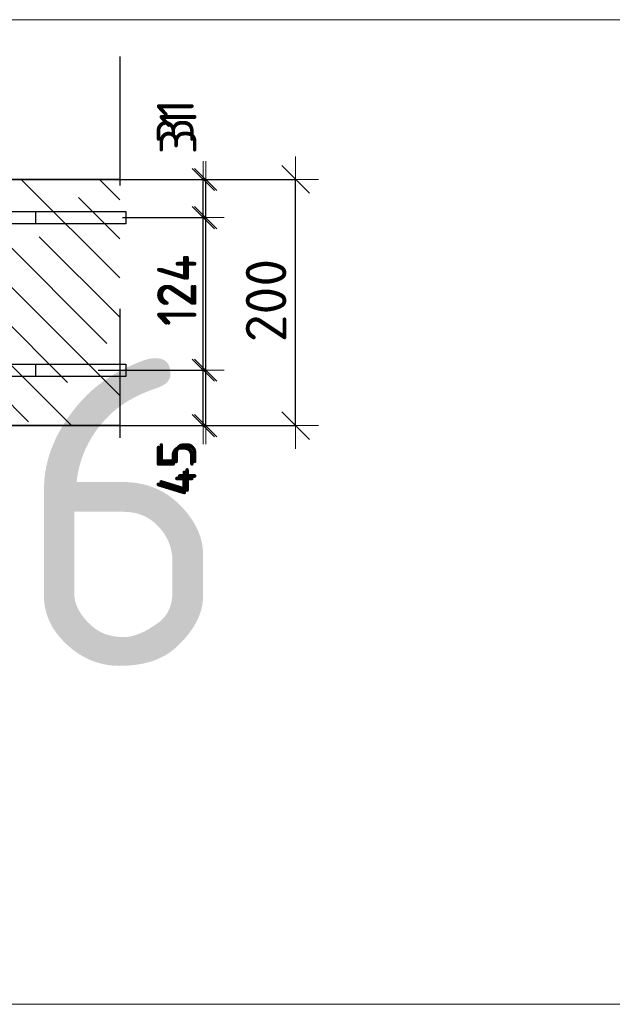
# Model space of a CAD drawing. Header units: metres. Extents: x -38 to 97, y -15 to 21.
# Tile 100 of 132: x 72.675 to 73.156, y 6.872 to 7.672. Entities that reach past the tile are written whole.
import ezdxf

# ---------------------------------------------------------------- set-up
doc = ezdxf.new("R2010")
doc.units = ezdxf.units.M
doc.header["$PDMODE"] = 65
doc.linetypes.add('______4', pattern=[0.135, 0.105, -0.03])
for name, color, linetype, lineweight in [('XR$3$Арм. стержнями верхней зоны', 180, 'Continuous', 35), ('XR$3$Арм. стержнями нижней зоны', 180, 'Continuous', 35), ('XR$3$Арм.стержн. Арматура края', 96, 'Continuous', 35), ('XR$3$Размерная линия (1)', 7, 'Continuous', 13), ('XR$3$Размерная линия_ общее', 7, 'Continuous', 13), ('XR$5$Арм. стержнями верхней зоны', 180, 'Continuous', 35), ('XR$5$Арм. стержнями нижней зоны', 180, 'Continuous', 35), ('XR$5$Арм.стержн. Арматура края', 96, 'Continuous', 35), ('XR$5$Размерная линия (1)', 7, 'Continuous', 13), ('XR$5$Размерная линия_ общее', 7, 'Continuous', 13)]:
    doc.layers.add(name, color=color, linetype=linetype, lineweight=lineweight)
doc.styles.add('ISOCPEUR', font='txt')
doc.dimstyles.new('DIMSTYLE_12', dxfattribs={"dimtxt": 0.03, "dimasz": 0.03, "dimexe": 0, "dimexo": 0, "dimgap": 0.015, "dimtad": 2, "dimdec": 0, "dimlfac": 1000, "dimrnd": 1, "dimzin": 12, "dimdsep": 46, "dimtxsty": 'ISOCPEUR', "dimblk1": 'ALL_ML_STRICH', "dimblk2": 'ALL_ML_STRICH', "dimsah": 1, "dimcen": 0, "dimclrd": 7, "dimclre": 256, "dimclrt": 7, "dimadec": 0, "dimazin": 0, "dimtfac": 1, "dimtdec": 0, "dimtix": 1, "dimtmove": 2, "dimatfit": 3, "dimfxl": 0, "dimtzin": 0, "dimlwd": 0, "dimlwe": -3, "dimarcsym": 0})
doc.dimstyles.new('DIMSTYLE_14', dxfattribs={"dimtxt": 0.03, "dimasz": 0.03, "dimexe": 0, "dimexo": 0, "dimgap": 0.015, "dimtad": 2, "dimdec": 0, "dimlfac": 1000, "dimrnd": 1, "dimzin": 12, "dimdsep": 46, "dimtxsty": 'ISOCPEUR', "dimblk1": 'ALL_ML_STRICH', "dimblk2": 'ALL_ML_STRICH', "dimsah": 1, "dimcen": 0, "dimclrd": 7, "dimclre": 256, "dimclrt": 7, "dimadec": 0, "dimazin": 0, "dimtfac": 1, "dimtdec": 0, "dimtix": 1, "dimtmove": 2, "dimatfit": 3, "dimfxl": 0, "dimtvp": 1.2, "dimtzin": 0, "dimlwd": 0, "dimlwe": -3, "dimarcsym": 0})
doc.dimstyles.new('DIMSTYLE_8', dxfattribs={"dimtxt": 0.033, "dimasz": 0.0375, "dimexe": 0, "dimexo": 0, "dimgap": 0.0165, "dimtad": 2, "dimdec": 0, "dimlfac": 1000, "dimrnd": 1, "dimzin": 12, "dimdsep": 46, "dimtxsty": 'ISOCPEUR', "dimblk1": 'ALL_ML_STRICH', "dimblk2": 'ALL_ML_STRICH', "dimsah": 1, "dimcen": 0, "dimclrd": 7, "dimclre": 256, "dimclrt": 7, "dimadec": 0, "dimazin": 0, "dimtfac": 1, "dimtdec": 0, "dimtix": 1, "dimtmove": 2, "dimatfit": 3, "dimfxl": 0, "dimtzin": 0, "dimlwd": 0, "dimlwe": -3, "dimarcsym": 0})
pattern_1 = [(135, (0, 0), (-0.031819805, -0.031819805), [0.4, -0.05, 0, -0.05]), (135, (-0.01591, -0.01591), (-0.031819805, -0.031819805), [0.8, -0.1, 0.1, -0.1])]

# ---------------------------------------------------------------- blocks, each defined once
blk = doc.blocks.new('ALL_ML_STRICH')
at = {"color": 0, "linetype": 'ByBlock', "lineweight": -2}
for p, q in [((0, -0.5), (0, 0.5)), ((-0.3, -0.3), (0.3, 0.3)), ((-1, 0), (0.5, 0))]:
    blk.add_line(p, q, dxfattribs=at)
blk = doc.blocks.new('*D135')
at = {"layer": 'DEFPOINTS', "color": 7, "linetype": 'Continuous', "lineweight": 13, "transparency": 33554687}
for p in [(72.7273, 7.54188), (72.7273, 7.34188), (72.89884, 7.34188)]:
    blk.add_point(p, dxfattribs=at)
at = {"layer": 'XR$3$Размерная линия_ общее', "color": 253, "linetype": 'Continuous', "lineweight": -2, "true_color": 0xa0a0a0, "transparency": 33554687}
for p, q in [((72.7473, 7.54188), (72.89884, 7.54188)), ((72.7473, 7.34188), (72.89884, 7.34188))]:
    blk.add_line(p, q, dxfattribs=at)
at = {"layer": 'XR$3$Размерная линия_ общее', "color": 7, "linetype": 'Continuous', "lineweight": -2, "transparency": 33554687}
blk.add_line((72.89884, 7.34188), (72.89884, 7.54188), dxfattribs=at)
at = {"layer": 'XR$3$Размерная линия_ общее', "color": 7, "linetype": 'Continuous', "lineweight": 13, "transparency": 33554687, "xscale": 0.0375, "yscale": 0.0375, "zscale": 0.0375}
for p, rotation in [((72.89884, 7.54188), 90), ((72.89884, 7.34188), 270)]:
    blk.add_blockref('ALL_ML_STRICH', p, dxfattribs=dict(at, rotation=rotation))
at = {"layer": 'XR$3$Размерная линия_ общее', "color": 7, "linetype": 'Continuous', "lineweight": 13, "transparency": 33554687, "insert": (72.87484, 7.44353), "char_height": 0.033, "width": 0.099, "attachment_point": 5, "rotation": 90, "style": 'ISOCPEUR'}
blk.add_mtext('\\A1;{200}', dxfattribs=at)
blk = doc.blocks.new('*D201')
at = {"layer": 'DEFPOINTS', "color": 7, "linetype": 'Continuous', "lineweight": 13, "transparency": 33554687}
for p in [(72.73118, 7.38688), (72.74403, 7.34188), (72.82384, 7.34188)]:
    blk.add_point(p, dxfattribs=at)
at = {"layer": 'XR$3$Размерная линия (1)', "color": 9, "linetype": 'Continuous', "lineweight": -2, "true_color": 0xc7c7c7, "transparency": 33554687}
for p, q in [((72.75118, 7.38688), (72.82384, 7.38688)), ((72.76403, 7.34188), (72.82384, 7.34188))]:
    blk.add_line(p, q, dxfattribs=at)
at = {"layer": 'XR$3$Размерная линия (1)', "color": 7, "linetype": 'Continuous', "lineweight": -2, "transparency": 33554687}
blk.add_line((72.82384, 7.34188), (72.82384, 7.38688), dxfattribs=at)
at = {"layer": 'XR$3$Размерная линия (1)', "color": 7, "linetype": 'Continuous', "lineweight": 13, "transparency": 33554687, "xscale": 0.03, "yscale": 0.03, "zscale": 0.03}
for p, rotation in [((72.82384, 7.38688), 90), ((72.82384, 7.34188), 270)]:
    blk.add_blockref('ALL_ML_STRICH', p, dxfattribs=dict(at, rotation=rotation))
at = {"layer": 'XR$3$Размерная линия (1)', "color": 7, "linetype": 'Continuous', "lineweight": 13, "transparency": 33554687, "insert": (72.80098, 7.30614), "char_height": 0.03, "width": 0.06, "attachment_point": 5, "rotation": 90, "style": 'ISOCPEUR'}
blk.add_mtext('\\A1;{45}', dxfattribs=at)
blk = doc.blocks.new('*D202')
at = {"layer": 'DEFPOINTS', "color": 7, "linetype": 'Continuous', "lineweight": 13, "transparency": 33554687}
for p in [(72.73821, 7.51088), (72.73118, 7.38688), (72.82384, 7.38688)]:
    blk.add_point(p, dxfattribs=at)
at = {"layer": 'XR$3$Размерная линия (1)', "color": 9, "linetype": 'Continuous', "lineweight": -2, "true_color": 0xc7c7c7, "transparency": 33554687}
for p, q in [((72.75821, 7.51088), (72.82384, 7.51088)), ((72.75118, 7.38688), (72.82384, 7.38688))]:
    blk.add_line(p, q, dxfattribs=at)
at = {"layer": 'XR$3$Размерная линия (1)', "color": 7, "linetype": 'Continuous', "lineweight": -2, "transparency": 33554687}
blk.add_line((72.82384, 7.38688), (72.82384, 7.51088), dxfattribs=at)
at = {"layer": 'XR$3$Размерная линия (1)', "color": 7, "linetype": 'Continuous', "lineweight": 13, "transparency": 33554687, "xscale": 0.03, "yscale": 0.03, "zscale": 0.03}
for p, rotation in [((72.82384, 7.51088), 90), ((72.82384, 7.38688), 270)]:
    blk.add_blockref('ALL_ML_STRICH', p, dxfattribs=dict(at, rotation=rotation))
at = {"layer": 'XR$3$Размерная линия (1)', "color": 7, "linetype": 'Continuous', "lineweight": 13, "transparency": 33554687, "insert": (72.80134, 7.45188), "char_height": 0.03, "width": 0.09, "attachment_point": 5, "rotation": 90, "style": 'ISOCPEUR'}
blk.add_mtext('\\A1;{124}', dxfattribs=at)
blk = doc.blocks.new('*D203')
at = {"layer": 'DEFPOINTS', "color": 7, "linetype": 'Continuous', "lineweight": 13, "transparency": 33554687}
for p in [(72.72034, 7.54188), (72.73821, 7.51088), (72.82384, 7.51088)]:
    blk.add_point(p, dxfattribs=at)
at = {"layer": 'XR$3$Размерная линия (1)', "color": 9, "linetype": 'Continuous', "lineweight": -2, "true_color": 0xc7c7c7, "transparency": 33554687}
for p, q in [((72.74034, 7.54188), (72.82384, 7.54188)), ((72.75821, 7.51088), (72.82384, 7.51088))]:
    blk.add_line(p, q, dxfattribs=at)
at = {"layer": 'XR$3$Размерная линия (1)', "color": 7, "linetype": 'Continuous', "lineweight": -2, "transparency": 33554687}
blk.add_line((72.82384, 7.51088), (72.82384, 7.54188), dxfattribs=at)
at = {"layer": 'XR$3$Размерная линия (1)', "color": 7, "linetype": 'Continuous', "lineweight": 13, "transparency": 33554687, "xscale": 0.03, "yscale": 0.03, "zscale": 0.03}
for p, rotation in [((72.82384, 7.54188), 90), ((72.82384, 7.51088), 270)]:
    blk.add_blockref('ALL_ML_STRICH', p, dxfattribs=dict(at, rotation=rotation))
at = {"layer": 'XR$3$Размерная линия (1)', "color": 7, "linetype": 'Continuous', "lineweight": 13, "transparency": 33554687, "insert": (72.8011, 7.58917), "char_height": 0.03, "width": 0.06, "attachment_point": 5, "rotation": 90, "style": 'ISOCPEUR'}
blk.add_mtext('\\A1;{31}', dxfattribs=at)
blk = doc.blocks.new('*D737')
at = {"layer": 'DEFPOINTS', "color": 7, "linetype": 'Continuous', "lineweight": 13, "transparency": 33554687}
for p in [(72.7273, 7.54188), (72.7273, 7.34188), (72.89884, 7.34188)]:
    blk.add_point(p, dxfattribs=at)
at = {"layer": 'XR$5$Размерная линия_ общее', "color": 253, "linetype": 'Continuous', "lineweight": -2, "true_color": 0xa0a0a0, "transparency": 33554687}
for p, q in [((72.7473, 7.54188), (72.89884, 7.54188)), ((72.7473, 7.34188), (72.89884, 7.34188))]:
    blk.add_line(p, q, dxfattribs=at)
at = {"layer": 'XR$5$Размерная линия_ общее', "color": 7, "linetype": 'Continuous', "lineweight": -2, "transparency": 33554687}
blk.add_line((72.89884, 7.34188), (72.89884, 7.54188), dxfattribs=at)
at = {"layer": 'XR$5$Размерная линия_ общее', "color": 7, "linetype": 'Continuous', "lineweight": 13, "transparency": 33554687, "xscale": 0.0375, "yscale": 0.0375, "zscale": 0.0375}
for p, rotation in [((72.89884, 7.54188), 90), ((72.89884, 7.34188), 270)]:
    blk.add_blockref('ALL_ML_STRICH', p, dxfattribs=dict(at, rotation=rotation))
at = {"layer": 'XR$5$Размерная линия_ общее', "color": 7, "linetype": 'Continuous', "lineweight": 13, "transparency": 33554687, "insert": (72.87484, 7.44353), "char_height": 0.033, "width": 0.099, "attachment_point": 5, "rotation": 90, "style": 'ISOCPEUR'}
blk.add_mtext('\\A1;{200}', dxfattribs=at)
blk = doc.blocks.new('*D810')
at = {"layer": 'DEFPOINTS', "color": 7, "linetype": 'Continuous', "lineweight": 13, "transparency": 33554687}
for p in [(72.71852, 7.38688), (72.73137, 7.34188), (72.82582, 7.34188)]:
    blk.add_point(p, dxfattribs=at)
at = {"layer": 'XR$5$Размерная линия (1)', "color": 9, "linetype": 'Continuous', "lineweight": -2, "true_color": 0xc7c7c7, "transparency": 33554687}
for p, q in [((72.73852, 7.38688), (72.82582, 7.38688)), ((72.75137, 7.34188), (72.82582, 7.34188))]:
    blk.add_line(p, q, dxfattribs=at)
at = {"layer": 'XR$5$Размерная линия (1)', "color": 7, "linetype": 'Continuous', "lineweight": -2, "transparency": 33554687}
blk.add_line((72.82582, 7.34188), (72.82582, 7.38688), dxfattribs=at)
at = {"layer": 'XR$5$Размерная линия (1)', "color": 7, "linetype": 'Continuous', "lineweight": 13, "transparency": 33554687, "xscale": 0.03, "yscale": 0.03, "zscale": 0.03}
for p, rotation in [((72.82582, 7.38688), 90), ((72.82582, 7.34188), 270)]:
    blk.add_blockref('ALL_ML_STRICH', p, dxfattribs=dict(at, rotation=rotation))
at = {"layer": 'XR$5$Размерная линия (1)', "color": 7, "linetype": 'Continuous', "lineweight": 13, "transparency": 33554687, "insert": (72.80331, 7.30812), "char_height": 0.03, "width": 0.06, "attachment_point": 5, "rotation": 90, "style": 'ISOCPEUR'}
blk.add_mtext('\\A1;{45}', dxfattribs=at)
blk = doc.blocks.new('*D811')
at = {"layer": 'DEFPOINTS', "color": 7, "linetype": 'Continuous', "lineweight": 13, "transparency": 33554687}
for p in [(72.75868, 7.51088), (72.71852, 7.38688), (72.82582, 7.38688)]:
    blk.add_point(p, dxfattribs=at)
at = {"layer": 'XR$5$Размерная линия (1)', "color": 9, "linetype": 'Continuous', "lineweight": -2, "true_color": 0xc7c7c7, "transparency": 33554687}
for p, q in [((72.77868, 7.51088), (72.82582, 7.51088)), ((72.73852, 7.38688), (72.82582, 7.38688))]:
    blk.add_line(p, q, dxfattribs=at)
at = {"layer": 'XR$5$Размерная линия (1)', "color": 7, "linetype": 'Continuous', "lineweight": -2, "transparency": 33554687}
blk.add_line((72.82582, 7.38688), (72.82582, 7.51088), dxfattribs=at)
at = {"layer": 'XR$5$Размерная линия (1)', "color": 7, "linetype": 'Continuous', "lineweight": 13, "transparency": 33554687, "xscale": 0.03, "yscale": 0.03, "zscale": 0.03}
for p, rotation in [((72.82582, 7.51088), 90), ((72.82582, 7.38688), 270)]:
    blk.add_blockref('ALL_ML_STRICH', p, dxfattribs=dict(at, rotation=rotation))
at = {"layer": 'XR$5$Размерная линия (1)', "color": 7, "linetype": 'Continuous', "lineweight": 13, "transparency": 33554687, "insert": (72.80332, 7.45188), "char_height": 0.03, "width": 0.09, "attachment_point": 5, "rotation": 90, "style": 'ISOCPEUR'}
blk.add_mtext('\\A1;{124}', dxfattribs=at)
blk = doc.blocks.new('*D812')
at = {"layer": 'DEFPOINTS', "color": 7, "linetype": 'Continuous', "lineweight": 13, "transparency": 33554687}
for p in [(72.70768, 7.54188), (72.75868, 7.51088), (72.82582, 7.51088)]:
    blk.add_point(p, dxfattribs=at)
at = {"layer": 'XR$5$Размерная линия (1)', "color": 9, "linetype": 'Continuous', "lineweight": -2, "true_color": 0xc7c7c7, "transparency": 33554687}
for p, q in [((72.72768, 7.54188), (72.82582, 7.54188)), ((72.77868, 7.51088), (72.82582, 7.51088))]:
    blk.add_line(p, q, dxfattribs=at)
at = {"layer": 'XR$5$Размерная линия (1)', "color": 7, "linetype": 'Continuous', "lineweight": -2, "transparency": 33554687}
blk.add_line((72.82582, 7.51088), (72.82582, 7.54188), dxfattribs=at)
at = {"layer": 'XR$5$Размерная линия (1)', "color": 7, "linetype": 'Continuous', "lineweight": 13, "transparency": 33554687, "xscale": 0.03, "yscale": 0.03, "zscale": 0.03}
for p, rotation in [((72.82582, 7.54188), 90), ((72.82582, 7.51088), 270)]:
    blk.add_blockref('ALL_ML_STRICH', p, dxfattribs=dict(at, rotation=rotation))
at = {"layer": 'XR$5$Размерная линия (1)', "color": 7, "linetype": 'Continuous', "lineweight": 13, "transparency": 33554687, "insert": (72.80341, 7.58046), "char_height": 0.03, "width": 0.06, "attachment_point": 5, "rotation": 90, "style": 'ISOCPEUR'}
blk.add_mtext('\\A1;{31}', dxfattribs=at)

msp = doc.modelspace()

# ---------------------------------------------------------------- hatches: boundary and pattern name
at = {"linetype": 'Continuous', "lineweight": 13, "transparency": 33554687}
h = msp.add_hatch(dxfattribs=at)
h.set_pattern_fill('__________540', scale=0.015, style=0, pattern_type=2)
h.set_pattern_definition(pattern_1)
h.paths.add_polyline_path([(72.1675, 7.54188), (72.1675, 7.34188), (72.75595, 7.34188), (72.75595, 7.54188)], flags=0)
h = msp.add_hatch(dxfattribs=at)
h.set_pattern_fill('__________540', scale=0.015, style=0, pattern_type=2)
h.set_pattern_definition(pattern_1)
h.paths.add_polyline_path([(72.1675, 7.54188), (72.1675, 7.34188), (72.75595, 7.34188), (72.75595, 7.54188)], flags=0)

# ---------------------------------------------------------------- linework, layer by layer
at = {"color": 7, "linetype": 'Continuous', "lineweight": 13, "transparency": 33554687}
for p, q in [((86.41979, 7.67171), (67.91979, 7.67171)), ((86.41979, 6.87171), (67.91979, 6.87171))]:
    msp.add_line(p, q, dxfattribs=at)
at = {"color": 7, "linetype": '______4', "lineweight": 25, "transparency": 33554687}
msp.add_line((72.75595, 7.64188), (72.75595, 7.24188), dxfattribs=at)
msp.add_line((72.75595, 7.64188), (72.75595, 7.24188), dxfattribs=at)
at = {"color": 7, "linetype": 'Continuous', "lineweight": 35, "transparency": 33554687}
for p, q in [((72.75595, 7.54188), (72.1675, 7.54188)), ((72.75595, 7.54188), (72.1675, 7.54188)), ((72.1675, 7.34188), (72.75595, 7.34188)), ((72.1675, 7.34188), (72.75595, 7.34188))]:
    msp.add_line(p, q, dxfattribs=at)
at = {"layer": 'XR$3$Арм. стержнями верхней зоны', "color": 4, "linetype": 'Continuous', "lineweight": 25, "transparency": 33554687}
for points in [[(72.76095, 7.50588), (72.1875, 7.50588), (72.1875, 7.51588), (72.76095, 7.51588), (72.76095, 7.50588)], [(72.76095, 7.50588), (72.44251, 7.50588), (72.44251, 7.51588), (72.76095, 7.51588), (72.76095, 7.50588)]]:
    msp.add_lwpolyline(points, dxfattribs=at)
at = {"layer": 'XR$3$Арм. стержнями нижней зоны', "color": 4, "linetype": 'Continuous', "lineweight": 25, "transparency": 33554687}
for points in [[(72.76095, 7.38188), (72.1875, 7.38188), (72.1875, 7.39188), (72.76095, 7.39188), (72.76095, 7.38188)], [(72.76095, 7.38188), (72.44251, 7.38188), (72.44251, 7.39188), (72.76095, 7.39188), (72.76095, 7.38188)]]:
    msp.add_lwpolyline(points, dxfattribs=at)
at = {"layer": 'XR$3$Арм.стержн. Арматура края', "color": 4, "linetype": 'Continuous', "lineweight": 25, "transparency": 33554687}
for points in [[(72.21607, 7.51588), (72.6875, 7.51588), (72.6875, 7.50588), (72.21676, 7.50588)], [(72.21676, 7.39188), (72.6875, 7.39188), (72.6875, 7.38188)], [(72.6875, 7.38188), (72.21607, 7.38188)]]:
    msp.add_lwpolyline(points, dxfattribs=at)
at = {"layer": 'XR$5$Арм. стержнями верхней зоны', "color": 4, "linetype": 'Continuous', "lineweight": 25, "transparency": 33554687}
for points in [[(72.76095, 7.50588), (72.1875, 7.50588), (72.1875, 7.51588), (72.76095, 7.51588), (72.76095, 7.50588)], [(72.76095, 7.50588), (72.44251, 7.50588), (72.44251, 7.51588), (72.76095, 7.51588), (72.76095, 7.50588)]]:
    msp.add_lwpolyline(points, dxfattribs=at)
at = {"layer": 'XR$5$Арм. стержнями нижней зоны', "color": 4, "linetype": 'Continuous', "lineweight": 25, "transparency": 33554687}
for points in [[(72.76095, 7.38188), (72.1875, 7.38188), (72.1875, 7.39188), (72.76095, 7.39188), (72.76095, 7.38188)], [(72.76095, 7.38188), (72.44251, 7.38188), (72.44251, 7.39188), (72.76095, 7.39188), (72.76095, 7.38188)]]:
    msp.add_lwpolyline(points, dxfattribs=at)
at = {"layer": 'XR$5$Арм.стержн. Арматура края', "color": 4, "linetype": 'Continuous', "lineweight": 25, "transparency": 33554687}
for points in [[(72.21607, 7.51588), (72.6875, 7.51588), (72.6875, 7.50588), (72.21676, 7.50588)], [(72.21676, 7.39188), (72.6875, 7.39188), (72.6875, 7.38188)], [(72.6875, 7.38188), (72.21607, 7.38188)]]:
    msp.add_lwpolyline(points, dxfattribs=at)

# ---------------------------------------------------------------- texts
at = {"color": 7, "linetype": 'Continuous', "lineweight": 35, "transparency": 33554687, "insert": (70.35063, 7.14671), "char_height": 0.25, "width": 2.7437149, "attachment_point": 7, "style": 'ISOCPEUR'}
msp.add_mtext('\\W0.96;ГОСТ 34028-2016', dxfattribs=at)

# ---------------------------------------------------------------- dimensions: what is measured, and where the dimension line sits
at = {"layer": 'XR$3$Размерная линия (1)', "color": 7, "linetype": 'Continuous', "lineweight": 13, "transparency": 33554687}
for base, p1, p2, dimstyle, picture, middle in [((72.82384, 7.54188), (72.75821, 7.51088), (72.74034, 7.54188), 'DIMSTYLE_14', '*D203', (72.8011, 7.58917)), ((72.82384, 7.51088), (72.75118, 7.38688), (72.75821, 7.51088), 'DIMSTYLE_12', '*D202', (72.80134, 7.45188)), ((72.82384, 7.38688), (72.76403, 7.34188), (72.75118, 7.38688), 'DIMSTYLE_14', '*D201', (72.80098, 7.30614))]:
    dim = msp.add_linear_dim(base=base, p1=p1, p2=p2, angle=90, dimstyle=dimstyle, override={"dimpost": '<>', "dimclrd": 7, "dimclre": 9, "dimclrt": 7, "dimlwd": 0, "dimlwe": 65533}, dxfattribs=at)
    dim.commit()
    dim.dimension.update_dxf_attribs({"geometry": picture, "text_midpoint": middle, "dimtype": 160})
at = {"layer": 'XR$3$Размерная линия_ общее', "color": 7, "linetype": 'Continuous', "lineweight": 13, "transparency": 33554687}
dim = msp.add_linear_dim(base=(72.89884, 7.54188), p1=(72.7473, 7.34188), p2=(72.7473, 7.54188), angle=90, dimstyle='DIMSTYLE_8', override={"dimpost": '<>', "dimclrd": 7, "dimclre": 253, "dimclrt": 7, "dimlwd": 0, "dimlwe": 65533}, dxfattribs=at)
dim.commit()
dim.dimension.update_dxf_attribs({"geometry": '*D135', "text_midpoint": (72.87484, 7.44353), "dimtype": 160})
at = {"layer": 'XR$5$Размерная линия (1)', "color": 7, "linetype": 'Continuous', "lineweight": 13, "transparency": 33554687}
for base, p1, p2, dimstyle, picture, middle in [((72.82582, 7.54188), (72.77868, 7.51088), (72.72768, 7.54188), 'DIMSTYLE_14', '*D812', (72.80341, 7.58046)), ((72.82582, 7.51088), (72.73852, 7.38688), (72.77868, 7.51088), 'DIMSTYLE_12', '*D811', (72.80332, 7.45188)), ((72.82582, 7.38688), (72.75137, 7.34188), (72.73852, 7.38688), 'DIMSTYLE_14', '*D810', (72.80331, 7.30812))]:
    dim = msp.add_linear_dim(base=base, p1=p1, p2=p2, angle=90, dimstyle=dimstyle, override={"dimpost": '<>', "dimclrd": 7, "dimclre": 9, "dimclrt": 7, "dimlwd": 0, "dimlwe": 65533}, dxfattribs=at)
    dim.commit()
    dim.dimension.update_dxf_attribs({"geometry": picture, "text_midpoint": middle, "dimtype": 160})
at = {"layer": 'XR$5$Размерная линия_ общее', "color": 7, "linetype": 'Continuous', "lineweight": 13, "transparency": 33554687}
dim = msp.add_linear_dim(base=(72.89884, 7.54188), p1=(72.7473, 7.34188), p2=(72.7473, 7.54188), angle=90, dimstyle='DIMSTYLE_8', override={"dimpost": '<>', "dimclrd": 7, "dimclre": 253, "dimclrt": 7, "dimlwd": 0, "dimlwe": 65533}, dxfattribs=at)
dim.commit()
dim.dimension.update_dxf_attribs({"geometry": '*D737', "text_midpoint": (72.87484, 7.44353), "dimtype": 160})

doc.saveas('drawing.dxf')
